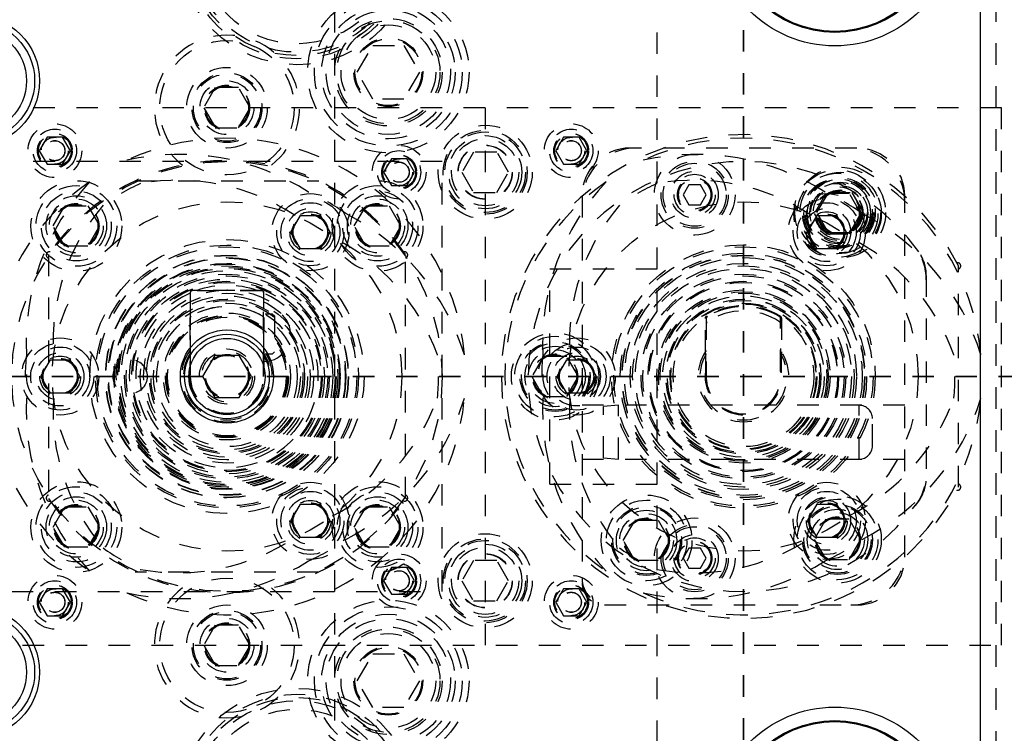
# Model space of a CAD drawing. Header units: inches. Extents: x 1772 to 2706, y -534 to -52.
# Tile 144 of 256: x 1879.92 to 1884.49, y -439.51 to -436.19. Entities that reach past the tile are written whole.
import ezdxf

# ---------------------------------------------------------------- set-up
doc = ezdxf.new("R2010")
doc.units = ezdxf.units.IN
doc.header["$LTSCALE"] = 0.5
doc.header["$MEASUREMENT"] = 0
doc.linetypes.add('HIDDEN', pattern=[0.225, 0.15, -0.075])
doc.linetypes.add('PHANTOM', pattern=[0.25, 0.125, -0.025, 0.025, -0.025, 0.025, -0.025])
doc.layers.add('SID-M-H', color=4, linetype='HIDDEN')
doc.layers.add('SID-M-S', color=105, linetype='Continuous')

msp = doc.modelspace()

# ---------------------------------------------------------------- linework, layer by layer
at = {"color": 7, "linetype": 'PHANTOM', "lineweight": 35}
for p, q in [((1883.27841, -426.04018), (1883.27841, -449.91886)), ((1931.36397, -437.85102), (1866.92985, -437.85102))]:
    msp.add_line(p, q, dxfattribs=at)
at = {"layer": 'SID-M-H'}
for p, q in [((1881.37841, -428.35102), (1881.37841, -447.35102)), ((1882.87841, -447.35102), (1882.87841, -428.35102)), ((1884.45341, -441.60102), (1884.45341, -434.10102)), ((1881.48407, -436.43602), (1881.55624, -436.31102)), ((1881.55624, -436.31102), (1881.70058, -436.31102)), ((1881.70058, -436.31102), (1881.77274, -436.43602)), ((1881.55624, -436.56102), (1881.48407, -436.43602)), ((1881.77274, -436.43602), (1881.70058, -436.56102)), ((1880.82428, -436.50727), (1880.77015, -436.60102)), ((1880.93253, -436.50727), (1880.82428, -436.50727)), ((1880.98666, -436.60102), (1880.93253, -436.50727)), ((1881.70058, -436.56102), (1881.55624, -436.56102)), ((1918.07841, -436.60102), (1875.52841, -436.60102)), ((1880.77015, -436.60102), (1880.82428, -436.69477)), ((1880.93253, -436.69477), (1880.98666, -436.60102)), ((1882.07841, -436.60102), (1882.07841, -439.10102)), ((1884.47841, -439.10102), (1884.47841, -436.60102)), ((1880.82428, -436.69477), (1880.93253, -436.69477)), ((1880.04232, -436.73852), (1880.00624, -436.80102)), ((1880.11449, -436.73852), (1880.04232, -436.73852)), ((1880.15058, -436.80102), (1880.11449, -436.73852)), ((1882.44232, -436.73852), (1882.40624, -436.80102)), ((1882.51449, -436.73852), (1882.44232, -436.73852)), ((1882.55058, -436.80102), (1882.51449, -436.73852)), ((1880.00624, -436.80102), (1880.04232, -436.86352)), ((1880.11449, -436.86352), (1880.15058, -436.80102)), ((1882.40624, -436.80102), (1882.44232, -436.86352)), ((1882.51449, -436.86352), (1882.55058, -436.80102)), ((1883.80541, -436.78852), (1882.75141, -436.78852)), ((1881.64232, -436.83852), (1881.60624, -436.90102)), ((1881.71449, -436.83852), (1881.64232, -436.83852)), ((1881.75058, -436.90102), (1881.71449, -436.83852)), ((1882.02428, -436.80727), (1881.97015, -436.90102)), ((1882.13253, -436.80727), (1882.02428, -436.80727)), ((1882.18666, -436.90102), (1882.13253, -436.80727)), ((1881.87841, -436.85102), (1879.87841, -436.85102)), ((1880.04232, -436.86352), (1880.11449, -436.86352)), ((1881.87841, -438.85102), (1881.87841, -436.85102)), ((1882.44232, -436.86352), (1882.51449, -436.86352)), ((1881.60624, -436.90102), (1881.64232, -436.96352)), ((1881.71449, -436.96352), (1881.75058, -436.90102)), ((1881.97015, -436.90102), (1882.02428, -436.99477)), ((1882.13253, -436.99477), (1882.18666, -436.90102)), ((1880.45188, -436.94102), (1881.30493, -436.94102)), ((1881.64232, -436.96352), (1881.71449, -436.96352)), ((1883.02488, -436.95896), (1882.99781, -437.00584)), ((1883.079, -436.95896), (1883.02488, -436.95896)), ((1883.10607, -437.00584), (1883.079, -436.95896)), ((1882.02428, -436.99477), (1882.13253, -436.99477)), ((1882.52841, -437.01152), (1882.52841, -438.80852)), ((1882.99781, -437.00584), (1883.02488, -437.05271)), ((1883.079, -437.05271), (1883.10607, -437.00584)), ((1883.66178, -436.9995), (1883.60765, -437.09325)), ((1883.62015, -437.08852), (1883.67428, -436.99477)), ((1883.77003, -436.9995), (1883.66178, -436.9995)), ((1883.67428, -436.99477), (1883.78253, -436.99477)), ((1883.82416, -437.09325), (1883.77003, -436.9995)), ((1883.78253, -436.99477), (1883.83666, -437.08852)), ((1884.02841, -438.69052), (1884.02841, -437.01152)), ((1880.07015, -437.15102), (1880.12428, -437.05727)), ((1880.12428, -437.05727), (1880.23253, -437.05727)), ((1880.23253, -437.05727), (1880.28666, -437.15102)), ((1881.47015, -437.15102), (1881.52428, -437.05727)), ((1881.52428, -437.05727), (1881.63253, -437.05727)), ((1881.63253, -437.05727), (1881.68666, -437.15102)), ((1883.02488, -437.05271), (1883.079, -437.05271)), ((1881.1757, -437.17985), (1881.2208, -437.10173)), ((1881.2208, -437.10173), (1881.31101, -437.10173)), ((1881.31101, -437.10173), (1881.35612, -437.17985)), ((1883.5757, -437.17985), (1883.6208, -437.10173)), ((1883.60765, -437.09325), (1883.66178, -437.187)), ((1883.67428, -437.18227), (1883.62015, -437.08852)), ((1883.6208, -437.10173), (1883.71101, -437.10173)), ((1883.71101, -437.10173), (1883.75612, -437.17985)), ((1883.77003, -437.187), (1883.82416, -437.09325)), ((1883.83666, -437.08852), (1883.78253, -437.18227)), ((1880.12428, -437.24477), (1880.07015, -437.15102)), ((1880.28666, -437.15102), (1880.23253, -437.24477)), ((1881.52428, -437.24477), (1881.47015, -437.15102)), ((1881.68666, -437.15102), (1881.63253, -437.24477)), ((1881.2208, -437.25798), (1881.1757, -437.17985)), ((1881.35612, -437.17985), (1881.31101, -437.25798)), ((1883.6208, -437.25798), (1883.5757, -437.17985)), ((1883.66178, -437.187), (1883.77003, -437.187)), ((1883.78253, -437.18227), (1883.67428, -437.18227)), ((1883.75612, -437.17985), (1883.71101, -437.25798)), ((1880.23253, -437.24477), (1880.12428, -437.24477)), ((1881.31101, -437.25798), (1881.2208, -437.25798)), ((1881.63253, -437.24477), (1881.52428, -437.24477)), ((1883.71101, -437.25798), (1883.6208, -437.25798)), ((1880.04841, -437.28434), (1880.04841, -438.4177)), ((1881.70841, -438.4177), (1881.70841, -437.28434)), ((1884.27841, -438.36641), (1884.27841, -437.33563)), ((1882.37841, -438.35102), (1882.37841, -437.35102)), ((1882.37841, -437.35102), (1882.87841, -437.35102)), ((1884.12841, -437.38081), (1884.12841, -438.32123)), ((1880.70691, -437.46102), (1880.70691, -437.53454)), ((1880.70791, -437.46102), (1880.70791, -437.85102)), ((1880.73805, -437.45102), (1880.71691, -437.45102)), ((1881.03991, -437.45202), (1880.71691, -437.45202)), ((1881.03991, -437.45102), (1880.92191, -437.45102)), ((1881.04891, -437.85102), (1881.04891, -437.46102)), ((1881.04991, -437.53454), (1881.04991, -437.46102)), ((1881.05641, -437.55952), (1881.08891, -437.55952)), ((1881.08891, -437.55952), (1881.09891, -437.56952)), ((1881.09891, -437.56952), (1881.09891, -437.73702)), ((1883.10491, -437.58117), (1883.10491, -437.82146)), ((1883.10591, -437.58117), (1883.10591, -437.82757)), ((1883.45091, -437.82757), (1883.45091, -437.58117)), ((1883.45191, -437.82146), (1883.45191, -437.58117)), ((1880.70691, -437.74386), (1880.70691, -437.85102)), ((1881.04991, -437.85102), (1881.04991, -437.74386)), ((1881.08891, -437.74702), (1881.05641, -437.74702)), ((1881.09891, -437.73702), (1881.08891, -437.74702)), ((1882.34928, -437.75727), (1882.29515, -437.85102)), ((1882.45753, -437.75727), (1882.34928, -437.75727)), ((1882.51166, -437.85102), (1882.45753, -437.75727)), ((1883.10191, -437.75231), (1883.10191, -437.82757)), ((1883.45491, -437.82757), (1883.45491, -437.75231)), ((1880.0132, -437.85102), (1880.0583, -437.7729)), ((1880.0583, -437.7729), (1880.14851, -437.7729)), ((1880.14851, -437.7729), (1880.19362, -437.85102)), ((1882.4132, -437.85102), (1882.4583, -437.7729)), ((1882.4583, -437.7729), (1882.54851, -437.7729)), ((1882.54851, -437.7729), (1882.59362, -437.85102)), ((1880.0583, -437.92915), (1880.0132, -437.85102)), ((1880.19362, -437.85102), (1880.14851, -437.92915)), ((1880.70591, -437.83403), (1880.70591, -437.82757)), ((1881.05091, -437.82757), (1881.05091, -437.83403)), ((1882.29515, -437.85102), (1882.34928, -437.94477)), ((1882.4583, -437.92915), (1882.4132, -437.85102)), ((1882.45753, -437.94477), (1882.51166, -437.85102)), ((1882.59362, -437.85102), (1882.54851, -437.92915)), ((1880.14851, -437.92915), (1880.0583, -437.92915)), ((1882.34928, -437.94477), (1882.45753, -437.94477)), ((1882.54851, -437.92915), (1882.4583, -437.92915)), ((1884.02841, -437.98502), (1882.52841, -437.98502)), ((1882.69841, -437.98502), (1882.62841, -437.99115)), ((1882.69841, -438.23502), (1882.69841, -437.98502)), ((1883.81641, -438.23312), (1883.81641, -437.98692)), ((1882.62841, -438.2289), (1882.62841, -437.99115)), ((1883.87841, -438.17302), (1883.87841, -438.04702)), ((1882.52841, -438.23502), (1884.02841, -438.23502)), ((1882.62841, -438.2289), (1882.69841, -438.23502)), ((1882.37841, -438.35102), (1882.87841, -438.35102)), ((1881.1757, -438.52219), (1881.2208, -438.44407)), ((1881.2208, -438.44407), (1881.31101, -438.44407)), ((1881.31101, -438.44407), (1881.35612, -438.52219)), ((1883.5757, -438.52219), (1883.6208, -438.44407)), ((1883.6208, -438.44407), (1883.71101, -438.44407)), ((1883.71101, -438.44407), (1883.75612, -438.52219)), ((1880.07015, -438.55102), (1880.12428, -438.45727)), ((1880.12428, -438.45727), (1880.23253, -438.45727)), ((1880.23253, -438.45727), (1880.28666, -438.55102)), ((1881.47015, -438.55102), (1881.52428, -438.45727)), ((1881.52428, -438.45727), (1881.63253, -438.45727)), ((1881.63253, -438.45727), (1881.68666, -438.55102)), ((1881.2208, -438.60032), (1881.1757, -438.52219)), ((1881.35612, -438.52219), (1881.31101, -438.60032)), ((1882.72015, -438.61352), (1882.77428, -438.51977)), ((1882.77428, -438.51977), (1882.88253, -438.51977)), ((1882.88253, -438.51977), (1882.93666, -438.61352)), ((1883.6208, -438.60032), (1883.5757, -438.52219)), ((1883.66178, -438.51504), (1883.60765, -438.60879)), ((1883.77003, -438.51504), (1883.66178, -438.51504)), ((1883.75612, -438.52219), (1883.71101, -438.60032)), ((1883.82416, -438.60879), (1883.77003, -438.51504)), ((1880.12428, -438.64477), (1880.07015, -438.55102)), ((1880.28666, -438.55102), (1880.23253, -438.64477)), ((1881.52428, -438.64477), (1881.47015, -438.55102)), ((1881.68666, -438.55102), (1881.63253, -438.64477)), ((1881.31101, -438.60032), (1881.2208, -438.60032)), ((1882.77428, -438.70727), (1882.72015, -438.61352)), ((1882.93666, -438.61352), (1882.88253, -438.70727)), ((1883.60765, -438.60879), (1883.66178, -438.70254)), ((1883.71101, -438.60032), (1883.6208, -438.60032)), ((1883.77003, -438.70254), (1883.82416, -438.60879)), ((1880.23253, -438.64477), (1880.12428, -438.64477)), ((1881.63253, -438.64477), (1881.52428, -438.64477)), ((1883.02488, -438.64933), (1882.99781, -438.69621)), ((1883.079, -438.64933), (1883.02488, -438.64933)), ((1883.10607, -438.69621), (1883.079, -438.64933)), ((1882.02428, -438.70727), (1881.97015, -438.80102)), ((1882.13253, -438.70727), (1882.02428, -438.70727)), ((1882.18666, -438.80102), (1882.13253, -438.70727)), ((1882.88253, -438.70727), (1882.77428, -438.70727)), ((1882.99781, -438.69621), (1883.02488, -438.74308)), ((1883.079, -438.74308), (1883.10607, -438.69621)), ((1883.66178, -438.70254), (1883.77003, -438.70254)), ((1881.30493, -438.76102), (1880.45188, -438.76102)), ((1881.64232, -438.73852), (1881.60624, -438.80102)), ((1881.71449, -438.73852), (1881.64232, -438.73852)), ((1881.75058, -438.80102), (1881.71449, -438.73852)), ((1883.02488, -438.74308), (1883.079, -438.74308)), ((1881.60624, -438.80102), (1881.64232, -438.86352)), ((1881.71449, -438.86352), (1881.75058, -438.80102)), ((1881.97015, -438.80102), (1882.02428, -438.89477)), ((1882.13253, -438.89477), (1882.18666, -438.80102)), ((1879.87841, -438.85102), (1881.87841, -438.85102)), ((1880.04232, -438.83852), (1880.00624, -438.90102)), ((1880.11449, -438.83852), (1880.04232, -438.83852)), ((1880.15058, -438.90102), (1880.11449, -438.83852)), ((1882.44232, -438.83852), (1882.40624, -438.90102)), ((1882.51449, -438.83852), (1882.44232, -438.83852)), ((1882.55058, -438.90102), (1882.51449, -438.83852)), ((1880.00624, -438.90102), (1880.04232, -438.96352)), ((1880.11449, -438.96352), (1880.15058, -438.90102)), ((1881.64232, -438.86352), (1881.71449, -438.86352)), ((1882.02428, -438.89477), (1882.13253, -438.89477)), ((1882.40624, -438.90102), (1882.44232, -438.96352)), ((1882.51449, -438.96352), (1882.55058, -438.90102)), ((1882.63341, -438.91352), (1883.80541, -438.91352)), ((1880.04232, -438.96352), (1880.11449, -438.96352)), ((1882.44232, -438.96352), (1882.51449, -438.96352)), ((1880.82428, -439.00727), (1880.77015, -439.10102)), ((1880.93253, -439.00727), (1880.82428, -439.00727)), ((1880.98666, -439.10102), (1880.93253, -439.00727)), ((1875.52841, -439.10102), (1918.07841, -439.10102)), ((1880.77015, -439.10102), (1880.82428, -439.19477)), ((1880.93253, -439.19477), (1880.98666, -439.10102)), ((1881.48407, -439.26602), (1881.55624, -439.14102)), ((1881.55624, -439.14102), (1881.70058, -439.14102)), ((1881.70058, -439.14102), (1881.77274, -439.26602)), ((1880.82428, -439.19477), (1880.93253, -439.19477)), ((1881.55624, -439.39102), (1881.48407, -439.26602)), ((1881.77274, -439.26602), (1881.70058, -439.39102)), ((1881.70058, -439.39102), (1881.55624, -439.39102))]:
    msp.add_line(p, q, dxfattribs=at)
for centre, radius in [((1881.20341, -435.85102), 0.55), ((1881.20341, -435.85102), 0.5225), ((1881.20341, -435.85102), 0.5075), ((1881.20341, -435.85102), 0.49213), ((1881.20341, -435.85102), 0.45276), ((1881.62841, -436.43602), 0.375), ((1881.62841, -436.43602), 0.34375), ((1881.62841, -436.43602), 0.31), ((1881.62841, -436.43602), 0.28906), ((1881.62841, -436.43602), 0.25), ((1881.62841, -436.43602), 0.24), ((1881.62841, -436.43602), 0.22), ((1880.87841, -436.60102), 0.3125), ((1881.62841, -436.43602), 0.16), ((1881.62841, -436.43602), 0.155), ((1880.87841, -436.60102), 0.1875), ((1880.87841, -436.60102), 0.1625), ((1880.87841, -436.60102), 0.15625), ((1880.87841, -436.60102), 0.125), ((1880.87841, -436.60102), 0.10497), ((1880.87841, -436.60102), 0.1047), ((1880.87841, -436.60102), 0.10418), ((1880.87841, -436.60102), 0.1005), ((1880.07841, -436.80102), 0.125), ((1880.07841, -436.80102), 0.1005), ((1882.07841, -436.90102), 0.21875), ((1882.07841, -436.90102), 0.1953), ((1882.47841, -436.80102), 0.125), ((1882.47841, -436.80102), 0.1005), ((1880.07841, -436.80102), 0.08068), ((1880.07841, -436.80102), 0.08006), ((1880.07841, -436.80102), 0.07603), ((1880.07841, -436.80102), 0.0625), ((1880.07841, -436.80102), 0.047), ((1880.07841, -436.80102), 0.0465), ((1882.07841, -436.90102), 0.1875), ((1882.07841, -436.90102), 0.17), ((1882.07841, -436.90102), 0.15625), ((1882.47841, -436.80102), 0.08068), ((1882.47841, -436.80102), 0.08006), ((1882.47841, -436.80102), 0.07603), ((1882.47841, -436.80102), 0.0625), ((1882.47841, -436.80102), 0.047), ((1882.47841, -436.80102), 0.0465), ((1881.67841, -436.90102), 0.125), ((1881.67841, -436.90102), 0.1005), ((1882.07841, -436.90102), 0.126), ((1882.07841, -436.90102), 0.125), ((1881.67841, -436.90102), 0.08068), ((1881.67841, -436.90102), 0.08006), ((1881.67841, -436.90102), 0.07603), ((1881.67841, -436.90102), 0.0625), ((1883.05194, -437.00584), 0.1875), ((1880.87841, -437.85102), 1), ((1881.67841, -436.90102), 0.047), ((1881.67841, -436.90102), 0.0465), ((1883.05194, -437.00584), 0.156), ((1883.05194, -437.00584), 0.1465), ((1883.71591, -437.09325), 0.20312), ((1883.72841, -437.08852), 0.211), ((1883.05194, -437.00584), 0.1094), ((1883.05194, -437.00584), 0.095), ((1883.05194, -437.00584), 0.0795), ((1883.05194, -437.00584), 0.07922), ((1883.05194, -437.00584), 0.07895), ((1883.05194, -437.00584), 0.07843), ((1883.05194, -437.00584), 0.07475), ((1883.71591, -437.09325), 0.1875), ((1883.72841, -437.08852), 0.1875), ((1883.71591, -437.09325), 0.1625), ((1883.71591, -437.09325), 0.15625), ((1883.72841, -437.08852), 0.1625), ((1883.72841, -437.08852), 0.15625), ((1880.17841, -437.15102), 0.211), ((1880.17841, -437.15102), 0.1875), ((1881.57841, -437.15102), 0.211), ((1881.57841, -437.15102), 0.1875), ((1883.71591, -437.09325), 0.1405), ((1883.72841, -437.08852), 0.1405), ((1883.71591, -437.09325), 0.125), ((1883.72841, -437.08852), 0.125), ((1883.72841, -437.08852), 0.10497), ((1883.72841, -437.08852), 0.1047), ((1880.17841, -437.15102), 0.1625), ((1880.17841, -437.15102), 0.1405), ((1880.17841, -437.15102), 0.125), ((1881.26591, -437.17985), 0.1795), ((1881.26591, -437.17985), 0.156), ((1881.57841, -437.15102), 0.1625), ((1881.57841, -437.15102), 0.1405), ((1881.57841, -437.15102), 0.125), ((1883.66591, -437.17985), 0.1795), ((1883.66591, -437.17985), 0.156), ((1883.71591, -437.09325), 0.10497), ((1883.71591, -437.09325), 0.1047), ((1883.71591, -437.09325), 0.10418), ((1883.71591, -437.09325), 0.1005), ((1883.72841, -437.08852), 0.10418), ((1883.72841, -437.08852), 0.1005), ((1880.87841, -437.85102), 0.8125), ((1880.17841, -437.15102), 0.10497), ((1880.17841, -437.15102), 0.1047), ((1880.17841, -437.15102), 0.10418), ((1880.17841, -437.15102), 0.1005), ((1881.26591, -437.17985), 0.137), ((1881.26591, -437.17985), 0.1105), ((1881.57841, -437.15102), 0.10497), ((1881.57841, -437.15102), 0.1047), ((1881.57841, -437.15102), 0.10418), ((1881.57841, -437.15102), 0.1005), ((1883.27841, -437.85102), 0.8125), ((1883.66591, -437.17985), 0.137), ((1883.66591, -437.17985), 0.1105), ((1881.26591, -437.17985), 0.095), ((1881.26591, -437.17985), 0.08397), ((1881.26591, -437.17985), 0.0837), ((1881.26591, -437.17985), 0.08318), ((1881.26591, -437.17985), 0.0795), ((1883.66591, -437.17985), 0.095), ((1883.66591, -437.17985), 0.08397), ((1883.66591, -437.17985), 0.0837), ((1883.66591, -437.17985), 0.08318), ((1883.66591, -437.17985), 0.0795), ((1880.87841, -437.85102), 0.63725), ((1880.87841, -437.85102), 0.61132), ((1880.87841, -437.85102), 0.60281), ((1883.27841, -437.85102), 0.61281), ((1883.27841, -437.85102), 0.60281), ((1880.87841, -437.85102), 0.56438), ((1880.87841, -437.85102), 0.563), ((1880.87841, -437.85102), 0.55263), ((1880.87841, -437.85102), 0.55), ((1883.27841, -437.85102), 0.57281), ((1883.27841, -437.85102), 0.56438), ((1883.27841, -437.85102), 0.563), ((1883.27841, -437.85102), 0.55263), ((1880.87841, -437.85102), 0.52594), ((1880.87841, -437.85102), 0.5225), ((1880.87841, -437.85102), 0.51492), ((1880.87841, -437.85102), 0.5075), ((1880.87841, -437.85102), 0.50246), ((1883.27841, -437.85102), 0.52594), ((1883.27841, -437.85102), 0.51492), ((1883.27841, -437.85102), 0.50246), ((1880.87841, -437.85102), 0.49213), ((1880.87841, -437.85102), 0.47572), ((1880.87841, -437.85102), 0.46798), ((1883.27841, -437.85102), 0.47572), ((1883.27841, -437.85102), 0.46798), ((1880.87841, -437.85102), 0.45276), ((1880.87841, -437.85102), 0.44271), ((1880.87841, -437.85102), 0.43788), ((1883.27841, -437.85102), 0.44271), ((1883.27841, -437.85102), 0.43788), ((1883.27841, -437.85102), 0.4375), ((1880.87841, -437.85102), 0.40267), ((1880.87841, -437.85102), 0.38729), ((1880.87841, -437.85102), 0.375), ((1883.27841, -437.85102), 0.40267), ((1883.27841, -437.85102), 0.39421), ((1883.27841, -437.85102), 0.38729), ((1883.27841, -437.85102), 0.375), ((1880.87841, -437.85102), 0.35996), ((1880.87841, -437.85102), 0.35331), ((1880.87841, -437.85102), 0.34106), ((1880.87841, -437.85102), 0.32675), ((1883.27841, -437.85102), 0.35996), ((1883.27841, -437.85102), 0.35938), ((1883.27841, -437.85102), 0.35331), ((1883.27841, -437.85102), 0.34106), ((1883.27841, -437.85102), 0.3375), ((1883.27841, -437.85102), 0.32675), ((1880.87841, -437.85102), 0.29528), ((1880.87841, -437.85102), 0.28542), ((1880.87841, -437.85102), 0.2811), ((1880.87841, -437.85102), 0.27559), ((1882.40341, -437.85102), 0.20313), ((1882.40341, -437.85102), 0.1875), ((1880.10341, -437.85102), 0.1795), ((1880.10341, -437.85102), 0.156), ((1880.10341, -437.85102), 0.137), ((1882.40341, -437.85102), 0.1625), ((1882.40341, -437.85102), 0.15625), ((1882.40341, -437.85102), 0.1405), ((1882.50341, -437.85102), 0.1795), ((1882.50341, -437.85102), 0.156), ((1882.50341, -437.85102), 0.137), ((1880.10341, -437.85102), 0.1105), ((1880.10341, -437.85102), 0.095), ((1880.87841, -437.85102), 0.12795), ((1880.87841, -437.85102), 0.11811), ((1880.87841, -437.85102), 0.10289), ((1880.87841, -437.85102), 0.10262), ((1880.87841, -437.85102), 0.1021), ((1880.87841, -437.85102), 0.09843), ((1882.40341, -437.85102), 0.125), ((1882.40341, -437.85102), 0.10497), ((1882.40341, -437.85102), 0.1047), ((1882.40341, -437.85102), 0.10418), ((1882.40341, -437.85102), 0.1005), ((1882.50341, -437.85102), 0.1105), ((1882.50341, -437.85102), 0.095), ((1880.10341, -437.85102), 0.08397), ((1880.10341, -437.85102), 0.0837), ((1880.10341, -437.85102), 0.08318), ((1880.10341, -437.85102), 0.0795), ((1880.42841, -437.85102), 0.0795), ((1882.50341, -437.85102), 0.08397), ((1882.50341, -437.85102), 0.0837), ((1882.50341, -437.85102), 0.08318), ((1882.50341, -437.85102), 0.0795), ((1880.17841, -438.55102), 0.211), ((1881.26591, -438.52219), 0.1795), ((1881.57841, -438.55102), 0.211), ((1883.66591, -438.52219), 0.1795), ((1880.17841, -438.55102), 0.1875), ((1880.17841, -438.55102), 0.1625), ((1881.26591, -438.52219), 0.156), ((1881.26591, -438.52219), 0.137), ((1881.57841, -438.55102), 0.1875), ((1881.57841, -438.55102), 0.1625), ((1882.82841, -438.61352), 0.211), ((1883.66591, -438.52219), 0.156), ((1883.66591, -438.52219), 0.137), ((1880.17841, -438.55102), 0.1405), ((1880.17841, -438.55102), 0.125), ((1880.17841, -438.55102), 0.10497), ((1880.17841, -438.55102), 0.1047), ((1880.17841, -438.55102), 0.10418), ((1881.26591, -438.52219), 0.1105), ((1881.26591, -438.52219), 0.095), ((1881.26591, -438.52219), 0.08397), ((1881.26591, -438.52219), 0.0837), ((1881.26591, -438.52219), 0.08318), ((1881.26591, -438.52219), 0.0795), ((1881.57841, -438.55102), 0.1405), ((1881.57841, -438.55102), 0.125), ((1881.57841, -438.55102), 0.10497), ((1881.57841, -438.55102), 0.1047), ((1881.57841, -438.55102), 0.10418), ((1882.82841, -438.61352), 0.1875), ((1883.71591, -438.60879), 0.20312), ((1883.71591, -438.60879), 0.1875), ((1883.71591, -438.60879), 0.1625), ((1883.66591, -438.52219), 0.1105), ((1883.66591, -438.52219), 0.095), ((1883.66591, -438.52219), 0.08397), ((1883.66591, -438.52219), 0.0837), ((1883.66591, -438.52219), 0.08318), ((1883.66591, -438.52219), 0.0795), ((1880.17841, -438.55102), 0.1005), ((1881.57841, -438.55102), 0.1005), ((1882.82841, -438.61352), 0.1625), ((1882.82841, -438.61352), 0.15625), ((1882.82841, -438.61352), 0.1405), ((1882.82841, -438.61352), 0.125), ((1883.71591, -438.60879), 0.15625), ((1883.71591, -438.60879), 0.1405), ((1883.71591, -438.60879), 0.125), ((1882.82841, -438.61352), 0.10497), ((1882.82841, -438.61352), 0.1047), ((1882.82841, -438.61352), 0.10418), ((1882.82841, -438.61352), 0.1005), ((1883.05194, -438.69621), 0.1875), ((1883.71591, -438.60879), 0.10497), ((1883.71591, -438.60879), 0.1047), ((1883.71591, -438.60879), 0.10418), ((1883.71591, -438.60879), 0.1005), ((1882.07841, -438.80102), 0.21875), ((1883.05194, -438.69621), 0.156), ((1883.05194, -438.69621), 0.1465), ((1882.07841, -438.80102), 0.1953), ((1882.07841, -438.80102), 0.1875), ((1882.07841, -438.80102), 0.17), ((1883.05194, -438.69621), 0.1094), ((1883.05194, -438.69621), 0.095), ((1883.05194, -438.69621), 0.0795), ((1883.05194, -438.69621), 0.07922), ((1883.05194, -438.69621), 0.07895), ((1883.05194, -438.69621), 0.07843), ((1883.05194, -438.69621), 0.07475), ((1881.67841, -438.80102), 0.125), ((1882.07841, -438.80102), 0.15625), ((1882.07841, -438.80102), 0.126), ((1882.07841, -438.80102), 0.125), ((1881.67841, -438.80102), 0.1005), ((1881.67841, -438.80102), 0.08068), ((1881.67841, -438.80102), 0.08006), ((1881.67841, -438.80102), 0.07603), ((1881.67841, -438.80102), 0.0625), ((1881.67841, -438.80102), 0.047), ((1881.67841, -438.80102), 0.0465), ((1880.07841, -438.90102), 0.125), ((1880.07841, -438.90102), 0.1005), ((1880.87841, -439.10102), 0.3125), ((1882.47841, -438.90102), 0.125), ((1882.47841, -438.90102), 0.1005), ((1880.07841, -438.90102), 0.08068), ((1880.07841, -438.90102), 0.08006), ((1880.07841, -438.90102), 0.07603), ((1880.07841, -438.90102), 0.0625), ((1880.07841, -438.90102), 0.047), ((1880.07841, -438.90102), 0.0465), ((1882.47841, -438.90102), 0.08068), ((1882.47841, -438.90102), 0.08006), ((1882.47841, -438.90102), 0.07603), ((1882.47841, -438.90102), 0.0625), ((1882.47841, -438.90102), 0.047), ((1882.47841, -438.90102), 0.0465), ((1881.62841, -439.26602), 0.375), ((1880.87841, -439.10102), 0.1875), ((1880.87841, -439.10102), 0.1625), ((1880.87841, -439.10102), 0.15625), ((1881.62841, -439.26602), 0.34375), ((1880.87841, -439.10102), 0.125), ((1880.87841, -439.10102), 0.10497), ((1880.87841, -439.10102), 0.1047), ((1880.87841, -439.10102), 0.10418), ((1881.62841, -439.26602), 0.31), ((1881.62841, -439.26602), 0.28906), ((1880.87841, -439.10102), 0.1005), ((1881.62841, -439.26602), 0.25), ((1881.62841, -439.26602), 0.24), ((1881.62841, -439.26602), 0.22), ((1881.62841, -439.26602), 0.16), ((1881.62841, -439.26602), 0.155), ((1881.20341, -439.85102), 0.55), ((1881.20341, -439.85102), 0.5225), ((1881.20341, -439.85102), 0.5075), ((1881.20341, -439.85102), 0.49213), ((1881.20341, -439.85102), 0.45276)]:
    msp.add_circle(centre, radius, dxfattribs=at)
for centre, radius, start, end in [((1880.87841, -436.60102), 0.3375, 307.83456, 232.16544), ((1880.87841, -437.85102), 1.10827, 5.17689, 114.82311), ((1883.27841, -437.85102), 1.125, 27.26604, 332.73396), ((1883.27841, -437.85102), 1.10827, 5.17689, 114.82311), ((1882.75141, -437.01152), 0.223, 90, 180), ((1882.77841, -437.03852), 0.25, 90, 180), ((1883.77841, -437.03852), 0.25, 0, 90), ((1883.80541, -437.01152), 0.223, 0, 90), ((1880.87841, -437.85102), 1.005, 34.32314, 145.67686), ((1880.65842, -437.92593), 1.10827, 57.25603, 102.78689), ((1883.05842, -437.92593), 1.10827, 57.25603, 102.78689), ((1883.27841, -437.85102), 1, 35.38584, 324.61416), ((1880.65057, -437.92154), 0.98327, 56.38159, 100.23103), ((1883.05057, -437.92154), 0.98327, 56.38159, 100.23103), ((1880.87841, -437.85102), 1.10827, 125.17689, 234.82311), ((1881.05327, -437.69797), 1.10827, 137.21311, 182.74397), ((1880.87841, -437.85102), 0.98327, 114.16283, 125.83717), ((1883.27841, -437.85102), 1.10827, 125.17689, 234.82311), ((1883.45327, -437.69797), 1.10827, 137.21311, 182.74397), ((1883.27841, -437.85102), 0.98327, 114.16283, 125.83717), ((1880.87841, -437.85102), 0.93748, 53.87667, 66.12333), ((1883.27841, -437.85102), 0.93748, 53.87667, 66.12333), ((1881.05339, -437.68897), 0.98327, 139.76897, 183.61841), ((1883.45339, -437.68897), 0.98327, 139.76897, 183.61841), ((1880.92352, -438.07899), 1.10827, 17.21311, 62.74397), ((1883.32352, -438.07899), 1.10827, 17.21311, 62.74397), ((1880.93126, -438.08359), 0.98327, 19.76897, 63.61841), ((1883.33126, -438.08359), 0.98327, 19.76897, 63.61841), ((1883.87841, -437.40102), 0.25, 0, 36.8699), ((1880.05341, -437.28589), 0.015, 74.65507, 250.52878), ((1881.70341, -437.28589), 0.015, 289.47122, 105.34493), ((1883.94041, -437.38081), 0.188, 0, 35.38584), ((1884.27418, -437.31686), 0.005, 208.21016, 267.77007), ((1884.27341, -437.33685), 0.015, 300, 87.77007), ((1884.28341, -437.35417), 0.005, 120, 180), ((1880.87841, -437.85102), 0.42391, 70.6648, 109.3352), ((1880.87841, -437.85102), 0.42391, 113.86403, 66.13597), ((1880.71691, -437.46102), 0.009, 90, 180), ((1881.03991, -437.46102), 0.01, 0, 90), ((1881.03991, -437.46102), 0.009, 0, 90), ((1880.87841, -437.85102), 0.325, 58.94417, 121.05583), ((1881.04991, -437.65602), 0.125, 270, 90), ((1883.27841, -437.85102), 0.329, 58.94417, 121.05583), ((1883.27841, -437.85102), 0.326, 58.94417, 121.05583), ((1883.27841, -437.85102), 0.325, 58.94417, 121.05583), ((1883.11591, -437.58117), 0.011, 121.05583, 180), ((1883.11591, -437.58117), 0.01, 121.05583, 180), ((1883.27841, -437.85102), 0.305, 56.57483, 123.42517), ((1883.44091, -437.58117), 0.01, 0, 58.94417), ((1883.44091, -437.58117), 0.011, 0, 58.94417), ((1883.11591, -437.60481), 0.01, 123.42517, 180), ((1883.44091, -437.60481), 0.01, 0, 56.57483), ((1880.87841, -437.85102), 0.93748, 173.87667, 186.12333), ((1880.87841, -437.85102), 0.21087, 144.4197, 35.5803), ((1880.87841, -437.85102), 0.20223, 148.00104, 31.99896), ((1880.87841, -437.85102), 0.98327, 354.16283, 5.83717), ((1883.27841, -437.85102), 0.93748, 173.87667, 186.12333), ((1883.27841, -437.85102), 0.21087, 144.88938, 35.11062), ((1883.27841, -437.85102), 0.20223, 148.53977, 31.46023), ((1883.27841, -437.85102), 0.98327, 354.16283, 5.83717), ((1880.87841, -437.85102), 0.174, 172.67901, 7.32099), ((1880.87841, -437.85102), 0.17334, 174.37346, 5.62654), ((1880.69591, -437.82757), 0.01, 352.67901, 0), ((1880.87841, -437.85102), 0.1715, 180, 0), ((1880.87841, -437.85102), 0.1705, 180, 0), ((1881.06091, -437.82757), 0.01, 180, 187.32099), ((1883.27841, -437.85102), 0.178, 172.67901, 7.32099), ((1883.09591, -437.82757), 0.006, 352.67901, 0), ((1883.27841, -437.85102), 0.176, 170.33133, 9.66867), ((1883.27841, -437.85102), 0.1745, 171.31698, 8.68302), ((1883.27841, -437.85102), 0.174, 172.67901, 7.32099), ((1883.27841, -437.85102), 0.17334, 174.37346, 5.62654), ((1883.09591, -437.82757), 0.01, 352.67901, 0), ((1883.46091, -437.82757), 0.01, 180, 187.32099), ((1883.46091, -437.82757), 0.006, 180, 187.32099), ((1881.05327, -438.00408), 1.10827, 177.25603, 222.78689), ((1881.05339, -438.01308), 0.98327, 176.38159, 220.23103), ((1880.87841, -437.85102), 1.10827, 245.17689, 354.82311), ((1880.93126, -437.61845), 0.98327, 296.38159, 340.23103), ((1880.92352, -437.62306), 1.10827, 297.25603, 342.78689), ((1883.45327, -438.00408), 1.10827, 177.25603, 222.78689), ((1883.45339, -438.01308), 0.98327, 176.38159, 220.23103), ((1883.27841, -437.85102), 1.10827, 245.17689, 354.82311), ((1883.33126, -437.61845), 0.98327, 296.38159, 340.23103), ((1883.81641, -438.04702), 0.062, 0, 90), ((1883.32352, -437.62306), 1.10827, 297.25603, 342.78689), ((1883.81641, -438.17302), 0.062, 270, 0), ((1883.87841, -438.30102), 0.25, 323.1301, 0), ((1883.94041, -438.32123), 0.188, 324.61416, 0), ((1884.27341, -438.3652), 0.015, 272.22993, 60), ((1884.28341, -438.34788), 0.005, 180, 240), ((1880.05341, -438.41615), 0.015, 109.47122, 285.34493), ((1881.70341, -438.41615), 0.015, 254.65507, 70.52878), ((1884.27418, -438.38518), 0.005, 92.22993, 151.78984), ((1880.87841, -437.85102), 1.005, 214.32314, 325.67686), ((1880.65057, -437.78051), 0.98327, 259.76897, 303.61841), ((1880.87841, -437.85102), 0.93748, 293.87667, 306.12333), ((1883.05057, -437.78051), 0.98327, 259.76897, 303.61841), ((1883.27841, -437.85102), 0.93748, 293.87667, 306.12333), ((1880.87841, -437.85102), 0.98327, 234.16283, 245.83717), ((1883.27841, -437.85102), 0.98327, 234.16283, 245.83717), ((1883.77841, -438.66352), 0.25, 270, 0), ((1880.65842, -437.77611), 1.10827, 257.21311, 302.74397), ((1883.05842, -437.77611), 1.10827, 257.21311, 302.74397), ((1883.80541, -438.69052), 0.223, 270, 0), ((1882.65341, -438.78852), 0.125, 180, 270), ((1882.63341, -438.80852), 0.105, 180, 270), ((1880.87841, -439.10102), 0.3375, 127.83456, 52.16544)]:
    msp.add_arc(centre, radius, start, end, dxfattribs=at)
for points, knots in [([(1880.71691, -437.45102), (1880.71633, -437.45105), (1880.71516, -437.4511), (1880.71326, -437.45164), (1880.71145, -437.45256), (1880.70969, -437.45397), (1880.70789, -437.4563), (1880.70702, -437.45877), (1880.70694, -437.46043), (1880.70691, -437.46102)], [0, 0, 0, 0, 0.0972873, 0.1957666, 0.2857889, 0.3924215, 0.5533002, 0.8408028, 1, 1, 1, 1]), ([(1880.91434, -437.45102), (1880.91324, -437.45102), (1880.87482, -437.45102), (1880.81177, -437.45102), (1880.75689, -437.45102), (1880.73805, -437.45102)], [0, 0, 0, 0, 0.0190686, 0.6633095, 1, 1, 1, 1]), ([(1880.71075, -437.57261), (1880.71024, -437.57295), (1880.70911, -437.57372), (1880.7076, -437.57545), (1880.70616, -437.57811), (1880.70601, -437.57998), (1880.70591, -437.58117)], [0, 0, 0, 0, 0.1354508, 0.3017202, 0.555246, 1, 1, 1, 1]), ([(1880.70691, -437.53454), (1880.70691, -437.56746), (1880.70691, -437.62134), (1880.70691, -437.68725), (1880.70691, -437.72078), (1880.70691, -437.72833)], [0, 0, 0, 0, 0.5489459, 0.8983649, 1, 1, 1, 1]), ([(1881.05091, -437.58117), (1881.05077, -437.5797), (1881.05058, -437.57774), (1881.04883, -437.57496), (1881.04749, -437.57354), (1881.04644, -437.57285), (1881.04607, -437.57261)], [0, 0, 0, 0, 0.5419008, 0.7211798, 0.9021047, 1, 1, 1, 1]), ([(1881.04991, -437.72833), (1881.04991, -437.69555), (1881.04991, -437.62518), (1881.04991, -437.5661), (1881.04991, -437.53454)], [0, 0, 0, 0, 0.4658949, 1, 1, 1, 1]), ([(1883.10191, -437.58117), (1883.1021, -437.57913), (1883.10236, -437.57639), (1883.10478, -437.57251), (1883.10667, -437.57051), (1883.10816, -437.56952), (1883.10868, -437.56918)], [0, 0, 0, 0, 0.5365009, 0.7175964, 0.9003431, 1, 1, 1, 1]), ([(1883.44813, -437.56918), (1883.44885, -437.56967), (1883.45044, -437.57076), (1883.45257, -437.5732), (1883.45455, -437.57691), (1883.45477, -437.57952), (1883.45491, -437.58117)], [0, 0, 0, 0, 0.1372425, 0.3052602, 0.5604493, 1, 1, 1, 1]), ([(1880.70591, -437.58117), (1880.70591, -437.60923), (1880.70591, -437.66265), (1880.70591, -437.735), (1880.70591, -437.79475), (1880.70591, -437.82271), (1880.70591, -437.83403)], [0, 0, 0, 0, 0.4005513, 0.7624025, 0.9038945, 1, 1, 1, 1]), ([(1881.05091, -437.83403), (1881.05091, -437.82632), (1881.05091, -437.79974), (1881.05091, -437.74923), (1881.05091, -437.69096), (1881.05091, -437.63309), (1881.05091, -437.59765), (1881.05091, -437.58117)], [0, 0, 0, 0, 0.0650876, 0.2245812, 0.4912007, 0.7634292, 1, 1, 1, 1]), ([(1883.10191, -437.73564), (1883.10191, -437.69784), (1883.10191, -437.64282), (1883.10191, -437.59587), (1883.10191, -437.58117)], [0, 0, 0, 0, 0.6870033, 1, 1, 1, 1]), ([(1883.45491, -437.58117), (1883.45491, -437.60889), (1883.45491, -437.65595), (1883.45491, -437.71242), (1883.45491, -437.73564)], [0, 0, 0, 0, 0.5888826, 1, 1, 1, 1]), ([(1880.70691, -437.72833), (1880.70691, -437.7286), (1880.70691, -437.73006), (1880.70691, -437.73439), (1880.70691, -437.73956), (1880.70691, -437.7431), (1880.70691, -437.74386)], [0, 0, 0, 0, 0.0664987, 0.3608584, 0.8628681, 1, 1, 1, 1]), ([(1881.04991, -437.74386), (1881.04991, -437.74379), (1881.04991, -437.74073), (1881.04991, -437.73609), (1881.04991, -437.73094), (1881.04991, -437.72905), (1881.04991, -437.72833)], [0, 0, 0, 0, 0.01206131, 0.55298451, 0.83112065, 1, 1, 1, 1]), ([(1883.10191, -437.75231), (1883.10191, -437.75028), (1883.10191, -437.74643), (1883.10191, -437.74092), (1883.10191, -437.73736), (1883.10191, -437.73582), (1883.10191, -437.73564)], [0, 0, 0, 0, 0.34331422, 0.64969676, 0.95816515, 1, 1, 1, 1]), ([(1883.45491, -437.73564), (1883.45491, -437.73643), (1883.45491, -437.73899), (1883.45491, -437.74476), (1883.45491, -437.74965), (1883.45491, -437.75231)], [0, 0, 0, 0, 0.1706809, 0.5492869, 1, 1, 1, 1])]:
    msp.add_open_spline(points, degree=3, knots=knots, dxfattribs=at)
at = {"layer": 'SID-M-S'}
for p, q in [((1884.37841, -428.35102), (1884.37841, -447.35102)), ((1880.82158, -437.7526), (1880.76476, -437.85102)), ((1880.93523, -437.7526), (1880.82158, -437.7526)), ((1880.99206, -437.85102), (1880.93523, -437.7526)), ((1880.76476, -437.85102), (1880.82158, -437.94945)), ((1880.93523, -437.94945), (1880.99206, -437.85102)), ((1880.82158, -437.94945), (1880.93523, -437.94945))]:
    msp.add_line(p, q, dxfattribs=at)
for centre, radius in [((1883.70341, -435.75102), 0.5625), ((1883.70341, -435.75102), 0.5), ((1883.70341, -435.75102), 0.495), ((1879.70341, -436.47602), 0.3045), ((1879.70341, -436.47602), 0.28125), ((1879.70341, -436.47602), 0.24375), ((1880.87841, -437.85102), 0.21654), ((1880.87841, -437.85102), 0.19685), ((1880.87841, -437.85102), 0.17717), ((1879.70341, -439.22602), 0.3045), ((1879.70341, -439.22602), 0.28125), ((1879.70341, -439.22602), 0.24375), ((1883.70341, -439.95102), 0.5625), ((1883.70341, -439.95102), 0.5), ((1883.70341, -439.95102), 0.495)]:
    msp.add_circle(centre, radius, dxfattribs=at)

doc.saveas('drawing.dxf')
